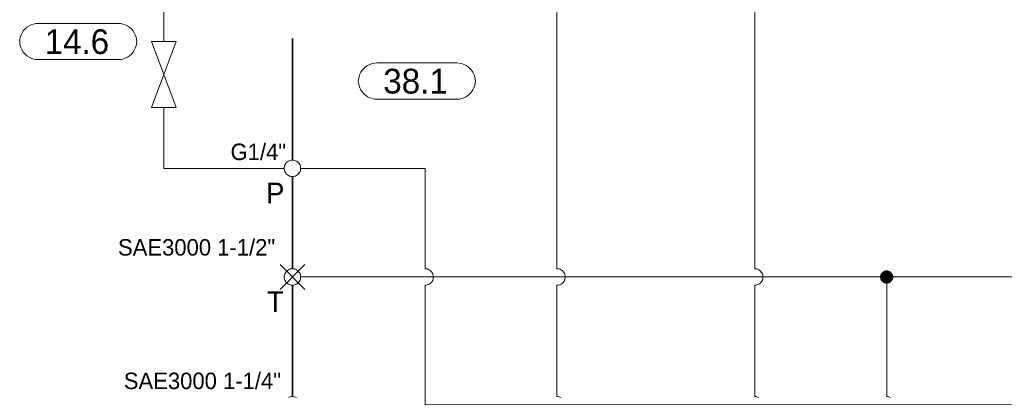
# Model space of a CAD drawing. Header units: millimetres. Extents: x 0 to 138, y 0 to 47.
# Tile 63 of 165: x 3.05 to 6.8, y 28.37 to 29.81. Entities that reach past the tile are written whole.
import ezdxf

# ---------------------------------------------------------------- set-up
doc = ezdxf.new("R2010")
doc.units = ezdxf.units.MM
for name, color, linetype in [('PDF_Geomertry', 7, 'Continuous'), ('PDF_Solid Fills', 7, 'Continuous'), ('PDF_Text', 7, 'Continuous')]:
    doc.layers.add(name, color=color, linetype=linetype)
doc.styles.add('PDF Arial', font='txt')

msp = doc.modelspace()

# ---------------------------------------------------------------- hatches: boundary and pattern name
at = {"layer": 'PDF_Solid Fills', "transparency": 33554559}
for points in [[(6.3549, 28.8326), (6.3312, 28.8424), (6.3326, 28.8451)], [(6.3549, 28.8326), (6.3326, 28.8451), (6.3349, 28.8479)], [(6.3549, 28.8326), (6.3349, 28.8479), (6.3368, 28.8499)], [(6.3549, 28.8326), (6.3368, 28.8499), (6.3396, 28.8526)], [(6.3549, 28.8326), (6.3396, 28.8526), (6.3424, 28.854)], [(6.3549, 28.8326), (6.3424, 28.854), (6.3451, 28.8554)], [(6.3549, 28.8326), (6.3451, 28.8554), (6.3479, 28.8568)], [(6.3549, 28.8326), (6.3479, 28.8568), (6.3515, 28.8576)], [(6.3549, 28.8326), (6.3515, 28.8576), (6.3549, 28.8576)], [(6.3549, 28.8326), (6.3576, 28.8576), (6.3612, 28.8568)], [(6.3549, 28.8326), (6.3549, 28.8576), (6.3576, 28.8576)], [(6.3549, 28.8326), (6.3612, 28.8568), (6.3646, 28.8554)], [(6.3549, 28.8326), (6.3646, 28.8554), (6.3674, 28.854)], [(6.3549, 28.8326), (6.3674, 28.854), (6.3701, 28.8526)], [(6.3549, 28.8326), (6.3701, 28.8526), (6.3724, 28.8499)], [(6.3549, 28.8326), (6.3724, 28.8499), (6.3743, 28.8479)], [(6.3549, 28.8326), (6.3743, 28.8479), (6.3765, 28.8451)], [(6.3549, 28.8326), (6.3765, 28.8451), (6.3779, 28.8424)], [(6.3549, 28.8326), (6.3293, 28.8326), (6.3299, 28.836)], [(6.3549, 28.8326), (6.3299, 28.829), (6.3293, 28.8326)], [(6.3549, 28.8326), (6.3299, 28.836), (6.3307, 28.8388)], [(6.3549, 28.8326), (6.3307, 28.8257), (6.3299, 28.829)], [(6.3549, 28.8326), (6.3307, 28.8388), (6.3312, 28.8424)], [(6.3549, 28.8326), (6.3312, 28.8229), (6.3307, 28.8257)], [(6.3549, 28.8326), (6.3326, 28.8201), (6.3312, 28.8229)], [(6.3549, 28.8326), (6.3349, 28.8174), (6.3326, 28.8201)], [(6.3549, 28.8326), (6.3368, 28.8146), (6.3349, 28.8174)], [(6.3549, 28.8326), (6.3396, 28.8124), (6.3368, 28.8146)], [(6.3549, 28.8326), (6.3424, 28.8104), (6.3396, 28.8124)], [(6.3549, 28.8326), (6.3451, 28.809), (6.3424, 28.8104)], [(6.3549, 28.8326), (6.3479, 28.8082), (6.3451, 28.809)], [(6.3549, 28.8326), (6.3515, 28.8076), (6.3479, 28.8082)], [(6.3549, 28.8326), (6.3549, 28.8076), (6.3515, 28.8076)], [(6.3549, 28.8326), (6.3779, 28.8424), (6.3793, 28.8388)], [(6.3549, 28.8326), (6.3793, 28.8388), (6.3799, 28.836)], [(6.3549, 28.8326), (6.3799, 28.836), (6.3799, 28.8326)], [(6.3549, 28.8326), (6.3576, 28.8076), (6.3549, 28.8076)], [(6.3549, 28.8326), (6.3612, 28.8082), (6.3576, 28.8076)], [(6.3549, 28.8326), (6.3646, 28.809), (6.3612, 28.8082)], [(6.3549, 28.8326), (6.3674, 28.8104), (6.3646, 28.809)], [(6.3549, 28.8326), (6.3701, 28.8124), (6.3674, 28.8104)], [(6.3549, 28.8326), (6.3724, 28.8146), (6.3701, 28.8124)], [(6.3549, 28.8326), (6.3743, 28.8174), (6.3724, 28.8146)], [(6.3549, 28.8326), (6.3765, 28.8201), (6.3743, 28.8174)], [(6.3549, 28.8326), (6.3779, 28.8229), (6.3765, 28.8201)], [(6.3549, 28.8326), (6.3793, 28.8257), (6.3779, 28.8229)], [(6.3549, 28.8326), (6.3799, 28.829), (6.3793, 28.8257)], [(6.3549, 28.8326), (6.3799, 28.8326), (6.3799, 28.829)]]:
    msp.add_hatch(color=256, dxfattribs=at).paths.add_polyline_path(points)

# ---------------------------------------------------------------- linework, layer by layer
at = {"layer": 'PDF_Geomertry', "lineweight": 15}
for points in [[(5.0974, 30.1624), (5.0974, 28.8638), (5.1015, 28.8638), (5.1057, 28.8632), (5.109, 28.8618), (5.1132, 28.8596), (5.1168, 28.8576), (5.1196, 28.8549), (5.1224, 28.8513), (5.1243, 28.8479), (5.1265, 28.8443), (5.1279, 28.841), (5.1285, 28.8368), (5.1285, 28.8326), (5.1285, 28.8285), (5.1279, 28.8243), (5.1265, 28.8207), (5.1243, 28.8165), (5.1224, 28.8132), (5.1196, 28.8104), (5.1168, 28.8076), (5.1132, 28.8054), (5.109, 28.8035), (5.1057, 28.8021), (5.1015, 28.8013), (5.0974, 28.8013), (5.1015, 28.8013), (5.1057, 28.8021), (5.109, 28.8035), (5.1132, 28.8054), (5.1168, 28.8076), (5.1196, 28.8104), (5.1224, 28.8132), (5.1243, 28.8165), (5.1265, 28.8207), (5.1279, 28.8243), (5.1285, 28.8285), (5.1285, 28.8326), (5.1285, 28.8368), (5.1279, 28.841), (5.1265, 28.8443), (5.1243, 28.8479), (5.1224, 28.8513), (5.1196, 28.8549), (5.1168, 28.8576), (5.1132, 28.8596), (5.109, 28.8618), (5.1057, 28.8632), (5.1015, 28.8638), (5.0974, 28.8638)], [(5.8515, 30.1624), (5.8515, 28.8638), (5.8557, 28.8638), (5.8599, 28.8632), (5.864, 28.8618), (5.8674, 28.8596), (5.871, 28.8576), (5.8737, 28.8549), (5.8765, 28.8513), (5.8793, 28.8479), (5.8807, 28.8443), (5.8821, 28.841), (5.8826, 28.8368), (5.8835, 28.8326), (5.8826, 28.8285), (5.8821, 28.8243), (5.8807, 28.8207), (5.8793, 28.8165), (5.8765, 28.8132), (5.8737, 28.8104), (5.871, 28.8076), (5.8674, 28.8054), (5.864, 28.8035), (5.8599, 28.8021), (5.8557, 28.8013), (5.8515, 28.8013), (5.8557, 28.8013), (5.8599, 28.8021), (5.864, 28.8035), (5.8674, 28.8054), (5.871, 28.8076), (5.8737, 28.8104), (5.8765, 28.8132), (5.8793, 28.8165), (5.8807, 28.8207), (5.8821, 28.8243), (5.8826, 28.8285), (5.8835, 28.8326), (5.8826, 28.8368), (5.8821, 28.841), (5.8807, 28.8443), (5.8793, 28.8479), (5.8765, 28.8513), (5.8737, 28.8549), (5.871, 28.8576), (5.8674, 28.8596), (5.864, 28.8618), (5.8599, 28.8632), (5.8557, 28.8638), (5.8515, 28.8638)], [(3.5979, 29.936), (3.5979, 29.7313)], [(4.0571, 29.2471), (3.5979, 29.2471), (3.5979, 29.4799)], [(4.1196, 29.2471), (4.5946, 29.2471), (4.5946, 28.8638), (4.5988, 28.8638), (4.6029, 28.8632), (4.6063, 28.8618), (4.6104, 28.8596), (4.6132, 28.8576), (4.6168, 28.8549), (4.6196, 28.8513), (4.6215, 28.8479), (4.6237, 28.8443), (4.6251, 28.841), (4.6257, 28.8368), (4.6257, 28.8326), (4.6257, 28.8285), (4.6251, 28.8243), (4.6237, 28.8207), (4.6215, 28.8165), (4.6196, 28.8132), (4.6168, 28.8104), (4.6132, 28.8076), (4.6104, 28.8054), (4.6063, 28.8035), (4.6029, 28.8021), (4.5988, 28.8013), (4.5946, 28.8013), (4.5988, 28.8013), (4.6029, 28.8021), (4.6063, 28.8035), (4.6104, 28.8054), (4.6132, 28.8076), (4.6168, 28.8104), (4.6196, 28.8132), (4.6215, 28.8165), (4.6237, 28.8207), (4.6251, 28.8243), (4.6257, 28.8285), (4.6257, 28.8326), (4.6257, 28.8368), (4.6251, 28.841), (4.6237, 28.8443), (4.6215, 28.8479), (4.6196, 28.8513), (4.6168, 28.8549), (4.6132, 28.8576), (4.6104, 28.8596), (4.6063, 28.8618), (4.6029, 28.8632), (4.5988, 28.8638), (4.5946, 28.8638)], [(4.041, 28.7854), (4.1354, 28.8799)], [(4.1354, 28.7854), (4.041, 28.8799)], [(4.1196, 28.8326), (6.3549, 28.8326), (9.4224, 28.8326), (12.1104, 28.8326), (13.0876, 28.8326), (15.7126, 28.8326)], [(6.3549, 28.3763), (6.3549, 28.8326)], [(11.1674, 26.6729), (11.1674, 26.6104), (11.1674, 26.4846), (10.3501, 26.4846), (10.3501, 27.2388), (10.3501, 27.9929), (10.3501, 28.3451), (7.6626, 28.3451), (4.5946, 28.3451), (4.5946, 28.8013)], [(5.1132, 28.3721), (5.109, 28.3743), (5.1057, 28.3757), (5.1015, 28.3763), (5.0974, 28.3763), (5.0974, 28.8013)], [(5.8674, 28.3721), (5.864, 28.3743), (5.8599, 28.3757), (5.8557, 28.3763), (5.8515, 28.3763), (5.8515, 28.8013)], [(4.1043, 28.3721), (4.1001, 28.3743), (4.0965, 28.3757), (4.0924, 28.3763), (4.0882, 28.3763), (4.084, 28.3763), (4.0799, 28.3757), (4.0765, 28.3743), (4.0729, 28.3721)], [(5.0974, 28.3763), (5.1015, 28.3763), (5.1057, 28.3757), (5.109, 28.3743), (5.1132, 28.3721)], [(5.8515, 28.3763), (5.8557, 28.3763), (5.8599, 28.3757), (5.864, 28.3743), (5.8674, 28.3721)], [(6.3701, 28.3721), (6.3668, 28.3743), (6.3626, 28.3757), (6.359, 28.3763), (6.3549, 28.3763), (6.359, 28.3763), (6.3626, 28.3757), (6.3668, 28.3743), (6.3701, 28.3721)]]:
    msp.add_lwpolyline(points, dxfattribs=at)
for points in [[(3.4237, 29.8007), (3.4326, 29.7999), (3.4418, 29.7979), (3.4507, 29.7951), (3.459, 29.791), (3.4668, 29.786), (3.4738, 29.7799), (3.4799, 29.7729), (3.4849, 29.7651), (3.489, 29.7568), (3.4918, 29.7479), (3.4938, 29.7388), (3.4946, 29.7299), (3.4946, 29.7332), (3.4938, 29.7235), (3.4918, 29.7146), (3.489, 29.7063), (3.4849, 29.6979), (3.4799, 29.6901), (3.4738, 29.6832), (3.4668, 29.6771), (3.459, 29.6715), (3.4507, 29.6679), (3.4418, 29.6646), (3.4326, 29.6632), (3.4237, 29.6624), (3.1188, 29.6624), (3.109, 29.6632), (3.1001, 29.6646), (3.0918, 29.6679), (3.0835, 29.6715), (3.0757, 29.6771), (3.0688, 29.6832), (3.0626, 29.6901), (3.0576, 29.6979), (3.0535, 29.7063), (3.0501, 29.7146), (3.0487, 29.7235), (3.0479, 29.7332), (3.0479, 29.7299), (3.0487, 29.7388), (3.0501, 29.7479), (3.0535, 29.7568), (3.0576, 29.7651), (3.0626, 29.7729), (3.0688, 29.7799), (3.0757, 29.786), (3.0835, 29.791), (3.0918, 29.7951), (3.1001, 29.7979), (3.109, 29.7999), (3.1188, 29.8007), (3.4237, 29.8007)], [(3.5507, 29.4799), (3.6451, 29.7313), (3.5507, 29.7313), (3.6451, 29.4799), (3.5507, 29.4799)], [(4.7154, 29.6499), (4.7243, 29.6493), (4.734, 29.6471), (4.7424, 29.6443), (4.7507, 29.6401), (4.7585, 29.6354), (4.7654, 29.629), (4.7715, 29.6221), (4.7765, 29.6146), (4.7807, 29.6063), (4.784, 29.5971), (4.7854, 29.5882), (4.7863, 29.579), (4.7863, 29.5818), (4.7854, 29.5729), (4.784, 29.5637), (4.7807, 29.5549), (4.7765, 29.5465), (4.7715, 29.5388), (4.7654, 29.5318), (4.7585, 29.5263), (4.7507, 29.5207), (4.7424, 29.5165), (4.734, 29.5138), (4.7243, 29.5118), (4.7154, 29.5118), (4.4104, 29.5118), (4.4015, 29.5118), (4.3924, 29.5138), (4.3835, 29.5165), (4.3751, 29.5207), (4.3674, 29.5263), (4.3604, 29.5318), (4.3543, 29.5388), (4.3493, 29.5465), (4.3451, 29.5549), (4.3424, 29.5637), (4.3404, 29.5729), (4.3396, 29.5818), (4.3396, 29.579), (4.3404, 29.5882), (4.3424, 29.5971), (4.3451, 29.6063), (4.3493, 29.6146), (4.3543, 29.6221), (4.3604, 29.629), (4.3674, 29.6354), (4.3751, 29.6401), (4.3835, 29.6443), (4.3924, 29.6471), (4.4015, 29.6493), (4.4104, 29.6499), (4.7154, 29.6499)], [(4.1196, 29.2471), (4.1196, 29.2513), (4.1188, 29.2554), (4.1174, 29.2596), (4.1154, 29.2632), (4.1132, 29.2665), (4.1104, 29.2693), (4.1076, 29.2721), (4.1043, 29.2749), (4.1001, 29.2763), (4.0965, 29.2776), (4.0924, 29.2785), (4.0882, 29.279), (4.084, 29.2785), (4.0799, 29.2776), (4.0765, 29.2763), (4.0729, 29.2749), (4.0696, 29.2721), (4.066, 29.2693), (4.0632, 29.2665), (4.0612, 29.2632), (4.059, 29.2596), (4.0576, 29.2554), (4.0571, 29.2513), (4.0571, 29.2471), (4.0571, 29.2429), (4.0576, 29.2396), (4.059, 29.2354), (4.0612, 29.2318), (4.0632, 29.2285), (4.066, 29.2249), (4.0696, 29.2221), (4.0729, 29.2201), (4.0765, 29.2179), (4.0799, 29.2174), (4.084, 29.216), (4.0882, 29.216), (4.0924, 29.216), (4.0965, 29.2174), (4.1001, 29.2179), (4.1043, 29.2201), (4.1076, 29.2221), (4.1104, 29.2249), (4.1132, 29.2285), (4.1154, 29.2318), (4.1174, 29.2354), (4.1188, 29.2396), (4.1196, 29.2429), (4.1196, 29.2471)], [(4.1196, 28.8326), (4.1196, 28.8368), (4.1188, 28.841), (4.1174, 28.8443), (4.1154, 28.8479), (4.1132, 28.8513), (4.1104, 28.8549), (4.1076, 28.8576), (4.1043, 28.8596), (4.1001, 28.8618), (4.0965, 28.8632), (4.0924, 28.8638), (4.0882, 28.8638), (4.084, 28.8638), (4.0799, 28.8632), (4.0765, 28.8618), (4.0729, 28.8596), (4.0696, 28.8576), (4.066, 28.8549), (4.0632, 28.8513), (4.0612, 28.8479), (4.059, 28.8443), (4.0576, 28.841), (4.0571, 28.8368), (4.0571, 28.8326), (4.0571, 28.8285), (4.0576, 28.8243), (4.059, 28.8207), (4.0612, 28.8165), (4.0632, 28.8132), (4.066, 28.8104), (4.0696, 28.8076), (4.0729, 28.8054), (4.0765, 28.8035), (4.0799, 28.8021), (4.084, 28.8013), (4.0882, 28.8013), (4.0924, 28.8013), (4.0965, 28.8021), (4.1001, 28.8035), (4.1043, 28.8054), (4.1076, 28.8076), (4.1104, 28.8104), (4.1132, 28.8132), (4.1154, 28.8165), (4.1174, 28.8207), (4.1188, 28.8243), (4.1196, 28.8285), (4.1196, 28.8326)]]:
    msp.add_lwpolyline(points, close=True, dxfattribs=at)
at = {"layer": 'PDF_Geomertry', "lineweight": 35}
for points in [[(4.0882, 29.279), (4.0882, 29.7429)], [(4.0882, 28.8638), (4.0882, 29.216)], [(4.0882, 28.3763), (4.0882, 28.8013)]]:
    msp.add_lwpolyline(points, dxfattribs=at)
at = {"layer": 'PDF_Geomertry', "lineweight": 0}
msp.add_lwpolyline([(6.3424, 28.8326), (6.3424, 28.8304), (6.3424, 28.829), (6.3432, 28.8276), (6.3437, 28.8263), (6.3446, 28.8249), (6.346, 28.8235), (6.3474, 28.8221), (6.3488, 28.8215), (6.3501, 28.8207), (6.3515, 28.8201), (6.3529, 28.8201), (6.3549, 28.8201), (6.3563, 28.8201), (6.3576, 28.8201), (6.3599, 28.8207), (6.3612, 28.8215), (6.3626, 28.8221), (6.3632, 28.8235), (6.3646, 28.8249), (6.3654, 28.8263), (6.366, 28.8276), (6.3668, 28.829), (6.3674, 28.8304), (6.3674, 28.8326), (6.3674, 28.834), (6.3668, 28.836), (6.366, 28.8374), (6.3654, 28.8388), (6.3646, 28.8401), (6.3632, 28.8415), (6.3626, 28.8424), (6.3612, 28.8437), (6.3599, 28.8443), (6.3576, 28.8443), (6.3563, 28.8451), (6.3549, 28.8451), (6.3529, 28.8451), (6.3515, 28.8443), (6.3501, 28.8443), (6.3488, 28.8437), (6.3474, 28.8424), (6.346, 28.8415), (6.3446, 28.8401), (6.3437, 28.8388), (6.3432, 28.8374), (6.3424, 28.836), (6.3424, 28.834), (6.3424, 28.8326)], close=True, dxfattribs=at)

# ---------------------------------------------------------------- texts
at = {"layer": 'PDF_Text', "attachment_point": 7, "style": 'PDF Arial'}
for s, insert, char_height in [('14.6', (3.1432, 29.6824), 0.09445), ('38.1', (4.4349, 29.5315), 0.09445), ('G1/4"', (3.8521, 29.278), 0.06283), ('P', (3.9876, 29.1138), 0.0787), ('SAE3000 1-1/2"', (3.4229, 28.9135), 0.062833), ('T', (3.991, 28.6985), 0.0787), ('SAE3000 1-1/4"', (3.4451, 28.4037), 0.062833)]:
    msp.add_mtext(s, dxfattribs=dict(at, insert=insert, char_height=char_height))

doc.saveas('drawing.dxf')
